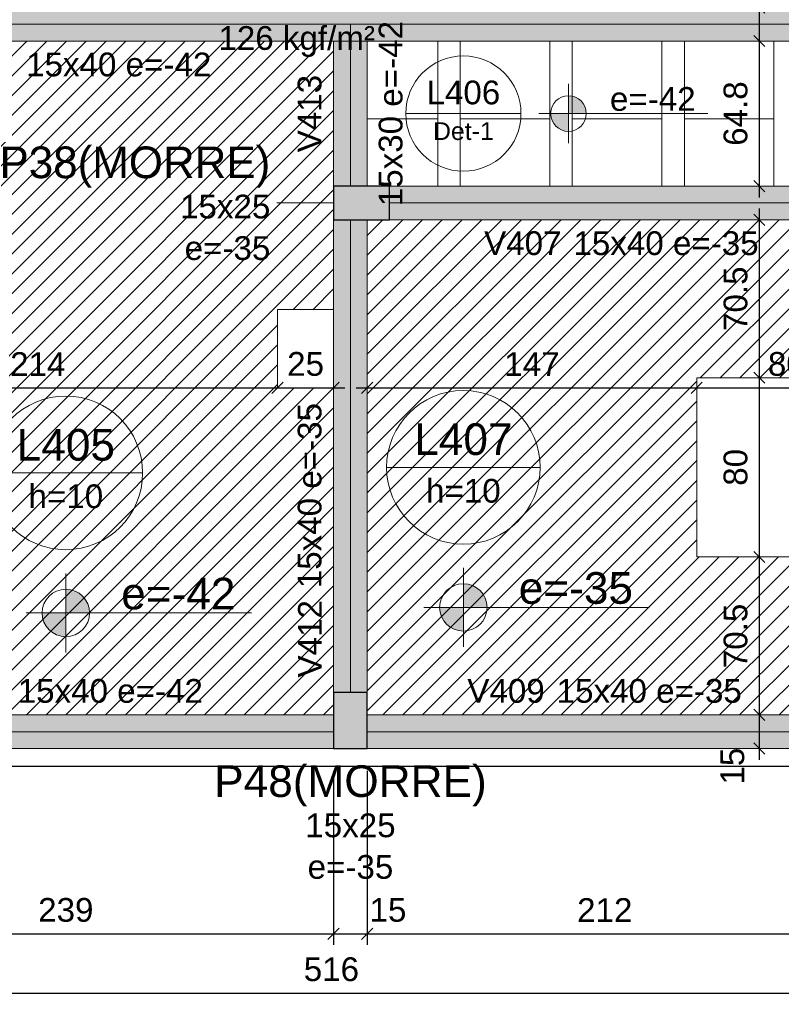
# Model space of a CAD drawing. Header units: millimetres. Extents: x 0 to 119, y 0 to 84.
# Tile 9 of 19: x 77 to 84, y 33 to 42. Entities that reach past the tile are written whole.
import ezdxf

# ---------------------------------------------------------------- set-up
doc = ezdxf.new("R2010")
doc.units = ezdxf.units.MM
doc.header["$MEASUREMENT"] = 0
doc.linetypes.add('NULL', pattern=[0])
doc.layers.get('0').update_dxf_attribs({"lineweight": 18})
for name, color, linetype, lineweight in [('FO-Cargas de parede', 15, 'Continuous', 5), ('FO-Cotas', 5, 'Continuous', 5), ('FO-Eixos', 5, 'Continuous', 5), ('FO-Hachura laje com elevação negativa', 31, 'Continuous', 5), ('FO-Hachura pilar que morre', 106, 'Continuous', 5), ('FO-Hachura viga', 43, 'Continuous', 5), ('FO-Hachuras das lajes', 1, 'Continuous', 20), ('FO-Pilares', 4, 'Continuous', 30), ('FO-Textos das lajes', 3, 'Continuous', 20), ('FO-Textos das vigas', 7, 'Continuous', 5), ('FO-Textos dos pilares', 7, 'Continuous', 5), ('FO-Vigas', 1, 'Continuous', 20)]:
    doc.layers.add(name, color=color, linetype=linetype, lineweight=lineweight)
doc.styles.add('Arial', font='txt')
doc.dimstyles.new('UM_50.000000', dxfattribs={"dimtxt": 0.18, "dimasz": 0.1, "dimexe": 0.1, "dimexo": 0.2, "dimgap": 0, "dimtad": 1, "dimtih": 1, "dimtoh": 1, "dimdec": 1, "dimlfac": 50, "dimzin": 0, "dimdsep": 46, "dimtxsty": 'Standard', "dimcen": 0.09, "dimdle": 0.1, "dimadec": 1, "dimazin": 2, "dimtfac": 1, "dimtdec": 4, "dimtofl": 0, "dimtmove": 0, "dimatfit": 3, "dimfxl": 1, "dimtolj": 1, "dimarcsym": 0})

# ---------------------------------------------------------------- blocks, each defined once
blk = doc.blocks.new('_Oblique')
at = {"color": 0, "linetype": 'ByBlock', "lineweight": -2}
blk.add_line((-0.5, -0.5), (0.5, 0.5), dxfattribs=at)
blk = doc.blocks.new('*D42')
at = {"layer": 'Defpoints', "color": 0}
for p in [(80.0582, 35.4736), (75.2782, 35.3156), (80.0582, 33.8204)]:
    blk.add_point(p, dxfattribs=at)
at = {"layer": 'FO-Cotas', "color": 0, "lineweight": -2}
for p, q in [((80.0582, 35.2736), (80.0582, 33.7204)), ((75.2782, 35.1156), (75.2782, 33.7204)), ((75.1782, 33.8204), (80.1582, 33.8204))]:
    blk.add_line(p, q, dxfattribs=at)
at = {"layer": 'FO-Cotas', "color": 0, "lineweight": -2, "xscale": 0.1, "yscale": 0.1, "zscale": 0.1, "rotation": 180}
blk.add_blockref('_Oblique', (75.2782, 33.8204), dxfattribs=at)
at = {"layer": 'FO-Cotas', "color": 0, "lineweight": -2, "xscale": 0.1, "yscale": 0.1, "zscale": 0.1}
blk.add_blockref('_Oblique', (80.0582, 33.8204), dxfattribs=at)
at = {"layer": 'FO-Cotas', "color": 7, "insert": (77.6682, 34.0322), "char_height": 0.2118, "attachment_point": 5, "rotation": 0.00573, "style": 'Arial'}
blk.add_mtext('\\A1;239', dxfattribs=at)
blk = doc.blocks.new('*D43')
at = {"layer": 'Defpoints', "color": 0}
for p in [(80.0582, 35.4736), (80.3582, 35.4736), (80.3582, 33.8204)]:
    blk.add_point(p, dxfattribs=at)
at = {"layer": 'FO-Cotas', "color": 0, "lineweight": -2}
for p, q in [((80.0582, 35.2736), (80.0582, 33.7204)), ((80.3582, 35.2736), (80.3582, 33.7204)), ((79.9582, 33.8204), (80.4582, 33.8204))]:
    blk.add_line(p, q, dxfattribs=at)
at = {"layer": 'FO-Cotas', "color": 0, "lineweight": -2, "xscale": 0.1, "yscale": 0.1, "zscale": 0.1, "rotation": 180}
blk.add_blockref('_Oblique', (80.0582, 33.8204), dxfattribs=at)
at = {"layer": 'FO-Cotas', "color": 0, "lineweight": -2, "xscale": 0.1, "yscale": 0.1, "zscale": 0.1}
blk.add_blockref('_Oblique', (80.3582, 33.8204), dxfattribs=at)
at = {"layer": 'FO-Cotas', "color": 7, "insert": (80.5435, 34.0322), "char_height": 0.2118, "attachment_point": 5, "rotation": 0.00573, "style": 'Arial'}
blk.add_mtext('\\A1;15', dxfattribs=at)
blk = doc.blocks.new('*D44')
at = {"layer": 'Defpoints', "color": 0}
for p in [(80.3582, 35.4736), (84.5986, 35.4738), (84.5986, 33.8204)]:
    blk.add_point(p, dxfattribs=at)
at = {"layer": 'FO-Cotas', "color": 0, "lineweight": -2}
for p, q in [((80.3582, 35.2736), (80.3582, 33.7204)), ((84.5986, 35.2738), (84.5986, 33.7204)), ((80.2582, 33.8204), (84.6986, 33.8204))]:
    blk.add_line(p, q, dxfattribs=at)
at = {"layer": 'FO-Cotas', "color": 0, "lineweight": -2, "xscale": 0.1, "yscale": 0.1, "zscale": 0.1, "rotation": 180}
blk.add_blockref('_Oblique', (80.3582, 33.8204), dxfattribs=at)
at = {"layer": 'FO-Cotas', "color": 0, "lineweight": -2, "xscale": 0.1, "yscale": 0.1, "zscale": 0.1}
blk.add_blockref('_Oblique', (84.5986, 33.8204), dxfattribs=at)
at = {"layer": 'FO-Cotas', "color": 7, "insert": (82.4784, 34.0322), "char_height": 0.2118, "attachment_point": 5, "rotation": 0.00573, "style": 'Arial'}
blk.add_mtext('\\A1;212', dxfattribs=at)
blk = doc.blocks.new('*D49')
at = {"layer": 'Defpoints', "color": 0}
for p in [(85.1986, 35.4738), (74.8784, 35.3156), (85.1986, 33.2909)]:
    blk.add_point(p, dxfattribs=at)
at = {"layer": 'FO-Cotas', "color": 0, "lineweight": -2}
for p, q in [((85.1986, 35.2738), (85.1986, 33.1909)), ((74.8784, 35.1156), (74.8784, 33.1909)), ((74.7784, 33.2909), (85.2986, 33.2909))]:
    blk.add_line(p, q, dxfattribs=at)
at = {"layer": 'FO-Cotas', "color": 0, "lineweight": -2, "xscale": 0.1, "yscale": 0.1, "zscale": 0.1, "rotation": 180}
blk.add_blockref('_Oblique', (74.8784, 33.2909), dxfattribs=at)
at = {"layer": 'FO-Cotas', "color": 0, "lineweight": -2, "xscale": 0.1, "yscale": 0.1, "zscale": 0.1}
blk.add_blockref('_Oblique', (85.1986, 33.2909), dxfattribs=at)
at = {"layer": 'FO-Cotas', "color": 7, "insert": (80.0385, 33.5027), "char_height": 0.2118, "attachment_point": 5, "rotation": 0.00573, "style": 'Arial'}
blk.add_mtext('\\A1;516', dxfattribs=at)
blk = doc.blocks.new('*D70')
at = {"layer": 'Defpoints', "color": 0}
for p in [(85.1986, 35.4738), (86.6108, 35.4738), (75.2782, 35.3156)]:
    blk.add_point(p, dxfattribs=at)
at = {"layer": 'FO-Cotas', "color": 0, "lineweight": -2}
for p, q in [((86.6108, 35.2156), (86.6108, 35.5738)), ((85.3986, 35.4738), (86.7108, 35.4738)), ((75.4782, 35.3156), (86.7108, 35.3156))]:
    blk.add_line(p, q, dxfattribs=at)
at = {"layer": 'FO-Cotas', "color": 0, "lineweight": -2, "xscale": 0.1, "yscale": 0.1, "zscale": 0.1}
for p, rotation in [((86.6108, 35.4738), 90), ((86.6108, 35.3156), 270)]:
    blk.add_blockref('_Oblique', p, dxfattribs=dict(at, rotation=rotation))
at = {"layer": 'FO-Cotas', "color": 7, "insert": (86.371, 35.118), "char_height": 0.2118, "attachment_point": 5, "rotation": 90, "style": 'Arial'}
blk.add_mtext('\\A1;7.9', dxfattribs=at)
blk = doc.blocks.new('*D90')
at = {"layer": 'Defpoints', "color": 0}
for p in [(85.1988, 70.1084), (87.1403, 70.1084), (75.2782, 35.3156)]:
    blk.add_point(p, dxfattribs=at)
at = {"layer": 'FO-Cotas', "color": 0, "lineweight": -2}
for p, q in [((87.1403, 35.2156), (87.1403, 70.2084)), ((85.3988, 70.1084), (87.2403, 70.1084)), ((75.4782, 35.3156), (87.2403, 35.3156))]:
    blk.add_line(p, q, dxfattribs=at)
at = {"layer": 'FO-Cotas', "color": 0, "lineweight": -2, "xscale": 0.1, "yscale": 0.1, "zscale": 0.1}
for p, rotation in [((87.1403, 70.1084), 90), ((87.1403, 35.3156), 270)]:
    blk.add_blockref('_Oblique', p, dxfattribs=dict(at, rotation=rotation))
at = {"layer": 'FO-Cotas', "color": 7, "insert": (86.9285, 52.712), "char_height": 0.2118, "attachment_point": 5, "rotation": 90, "style": 'Arial'}
blk.add_mtext('\\A1;1739.6', dxfattribs=at)
blk = doc.blocks.new('*D91')
at = {"layer": 'Defpoints', "color": 0}
for p in [(75.2782, 38.6932), (79.5582, 38.6932), (79.5582, 38.6932)]:
    blk.add_point(p, dxfattribs=at)
at = {"layer": 'FO-Cotas', "color": 0, "lineweight": -2}
blk.add_line((75.1782, 38.6932), (79.6582, 38.6932), dxfattribs=at)
at = {"layer": 'FO-Cotas', "color": 0, "lineweight": -2, "xscale": 0.1, "yscale": 0.1, "zscale": 0.1, "rotation": 180}
blk.add_blockref('_Oblique', (75.2782, 38.6932), dxfattribs=at)
at = {"layer": 'FO-Cotas', "color": 0, "lineweight": -2, "xscale": 0.1, "yscale": 0.1, "zscale": 0.1}
blk.add_blockref('_Oblique', (79.5582, 38.6932), dxfattribs=at)
at = {"layer": 'FO-Cotas', "color": 7, "insert": (77.4182, 38.905), "char_height": 0.2118, "attachment_point": 5, "rotation": 0.00573, "style": 'Arial'}
blk.add_mtext('\\A1;214', dxfattribs=at)
blk = doc.blocks.new('*D92')
at = {"layer": 'Defpoints', "color": 0}
for p in [(79.5582, 38.6932), (80.0582, 38.6932), (80.0582, 38.6932)]:
    blk.add_point(p, dxfattribs=at)
at = {"layer": 'FO-Cotas', "color": 0, "lineweight": -2}
blk.add_line((79.4582, 38.6932), (80.1582, 38.6932), dxfattribs=at)
at = {"layer": 'FO-Cotas', "color": 0, "lineweight": -2, "xscale": 0.1, "yscale": 0.1, "zscale": 0.1, "rotation": 180}
blk.add_blockref('_Oblique', (79.5582, 38.6932), dxfattribs=at)
at = {"layer": 'FO-Cotas', "color": 0, "lineweight": -2, "xscale": 0.1, "yscale": 0.1, "zscale": 0.1}
blk.add_blockref('_Oblique', (80.0582, 38.6932), dxfattribs=at)
at = {"layer": 'FO-Cotas', "color": 7, "insert": (79.8082, 38.905), "char_height": 0.2118, "attachment_point": 5, "rotation": 0.00573, "style": 'Arial'}
blk.add_mtext('\\A1;25', dxfattribs=at)
blk = doc.blocks.new('*D93')
at = {"layer": 'Defpoints', "color": 0}
for p in [(80.3582, 38.6932), (83.2988, 38.6932), (83.2988, 38.6932)]:
    blk.add_point(p, dxfattribs=at)
at = {"layer": 'FO-Cotas', "color": 0, "lineweight": -2}
blk.add_line((80.2582, 38.6932), (83.3988, 38.6932), dxfattribs=at)
at = {"layer": 'FO-Cotas', "color": 0, "lineweight": -2, "xscale": 0.1, "yscale": 0.1, "zscale": 0.1, "rotation": 180}
blk.add_blockref('_Oblique', (80.3582, 38.6932), dxfattribs=at)
at = {"layer": 'FO-Cotas', "color": 0, "lineweight": -2, "xscale": 0.1, "yscale": 0.1, "zscale": 0.1}
blk.add_blockref('_Oblique', (83.2988, 38.6932), dxfattribs=at)
at = {"layer": 'FO-Cotas', "color": 7, "insert": (81.8285, 38.905), "char_height": 0.2118, "attachment_point": 5, "rotation": 0.00573, "style": 'Arial'}
blk.add_mtext('\\A1;147', dxfattribs=at)
blk = doc.blocks.new('*D94')
at = {"layer": 'Defpoints', "color": 0}
for p in [(83.2988, 38.6932), (84.8988, 38.6932), (84.8988, 38.6932)]:
    blk.add_point(p, dxfattribs=at)
at = {"layer": 'FO-Cotas', "color": 0, "lineweight": -2}
blk.add_line((83.1988, 38.6932), (84.9988, 38.6932), dxfattribs=at)
at = {"layer": 'FO-Cotas', "color": 0, "lineweight": -2, "xscale": 0.1, "yscale": 0.1, "zscale": 0.1, "rotation": 180}
blk.add_blockref('_Oblique', (83.2988, 38.6932), dxfattribs=at)
at = {"layer": 'FO-Cotas', "color": 0, "lineweight": -2, "xscale": 0.1, "yscale": 0.1, "zscale": 0.1}
blk.add_blockref('_Oblique', (84.8988, 38.6932), dxfattribs=at)
at = {"layer": 'FO-Cotas', "color": 7, "insert": (84.0988, 38.905), "char_height": 0.2118, "attachment_point": 5, "rotation": 0.00573, "style": 'Arial'}
blk.add_mtext('\\A1;80', dxfattribs=at)
blk = doc.blocks.new('*D114')
at = {"layer": 'Defpoints', "color": 0}
for p in [(83.8582, 35.7736), (83.8582, 35.7736), (83.8582, 35.4736)]:
    blk.add_point(p, dxfattribs=at)
at = {"layer": 'FO-Cotas', "color": 0, "lineweight": -2}
blk.add_line((83.8582, 35.3736), (83.8582, 35.8736), dxfattribs=at)
at = {"layer": 'FO-Cotas', "color": 0, "lineweight": -2, "xscale": 0.1, "yscale": 0.1, "zscale": 0.1}
for p, rotation in [((83.8582, 35.7736), 90), ((83.8582, 35.4736), 270)]:
    blk.add_blockref('_Oblique', p, dxfattribs=dict(at, rotation=rotation))
at = {"layer": 'FO-Cotas', "color": 7, "insert": (83.6184, 35.3163), "char_height": 0.2118, "attachment_point": 5, "rotation": 90, "style": 'Arial'}
blk.add_mtext('\\A1;15', dxfattribs=at)
blk = doc.blocks.new('*D115')
at = {"layer": 'Defpoints', "color": 0}
for p in [(83.8582, 37.1834), (83.8582, 37.1834), (83.8582, 35.7736)]:
    blk.add_point(p, dxfattribs=at)
at = {"layer": 'FO-Cotas', "color": 0, "lineweight": -2}
blk.add_line((83.8582, 35.6736), (83.8582, 37.2834), dxfattribs=at)
at = {"layer": 'FO-Cotas', "color": 0, "lineweight": -2, "xscale": 0.1, "yscale": 0.1, "zscale": 0.1}
for p, rotation in [((83.8582, 37.1834), 90), ((83.8582, 35.7736), 270)]:
    blk.add_blockref('_Oblique', p, dxfattribs=dict(at, rotation=rotation))
at = {"layer": 'FO-Cotas', "color": 7, "insert": (83.6464, 36.4785), "char_height": 0.2118, "attachment_point": 5, "rotation": 90, "style": 'Arial'}
blk.add_mtext('\\A1;70.5', dxfattribs=at)
blk = doc.blocks.new('*D116')
at = {"layer": 'Defpoints', "color": 0}
for p in [(83.8582, 38.7834), (83.8582, 38.7834), (83.8582, 37.1834)]:
    blk.add_point(p, dxfattribs=at)
at = {"layer": 'FO-Cotas', "color": 0, "lineweight": -2}
blk.add_line((83.8582, 37.0834), (83.8582, 38.8834), dxfattribs=at)
at = {"layer": 'FO-Cotas', "color": 0, "lineweight": -2, "xscale": 0.1, "yscale": 0.1, "zscale": 0.1}
for p, rotation in [((83.8582, 38.7834), 90), ((83.8582, 37.1834), 270)]:
    blk.add_blockref('_Oblique', p, dxfattribs=dict(at, rotation=rotation))
at = {"layer": 'FO-Cotas', "color": 7, "insert": (83.6464, 37.9834), "char_height": 0.2118, "attachment_point": 5, "rotation": 90, "style": 'Arial'}
blk.add_mtext('\\A1;80', dxfattribs=at)
blk = doc.blocks.new('*D117')
at = {"layer": 'Defpoints', "color": 0}
for p in [(83.8582, 40.1932), (83.8582, 40.1932), (83.8582, 38.7834)]:
    blk.add_point(p, dxfattribs=at)
at = {"layer": 'FO-Cotas', "color": 0, "lineweight": -2}
blk.add_line((83.8582, 38.6834), (83.8582, 40.2932), dxfattribs=at)
at = {"layer": 'FO-Cotas', "color": 0, "lineweight": -2, "xscale": 0.1, "yscale": 0.1, "zscale": 0.1}
for p, rotation in [((83.8582, 40.1932), 90), ((83.8582, 38.7834), 270)]:
    blk.add_blockref('_Oblique', p, dxfattribs=dict(at, rotation=rotation))
at = {"layer": 'FO-Cotas', "color": 7, "insert": (83.6464, 39.4883), "char_height": 0.2118, "attachment_point": 5, "rotation": 90, "style": 'Arial'}
blk.add_mtext('\\A1;70.5', dxfattribs=at)
blk = doc.blocks.new('*D118')
at = {"layer": 'Defpoints', "color": 0}
for p in [(83.8582, 41.7884), (83.8582, 41.7884), (83.8582, 40.4932)]:
    blk.add_point(p, dxfattribs=at)
at = {"layer": 'FO-Cotas', "color": 0, "lineweight": -2}
blk.add_line((83.8582, 40.3932), (83.8582, 41.8884), dxfattribs=at)
at = {"layer": 'FO-Cotas', "color": 0, "lineweight": -2, "xscale": 0.1, "yscale": 0.1, "zscale": 0.1}
for p, rotation in [((83.8582, 41.7884), 90), ((83.8582, 40.4932), 270)]:
    blk.add_blockref('_Oblique', p, dxfattribs=dict(at, rotation=rotation))
at = {"layer": 'FO-Cotas', "color": 7, "insert": (83.6464, 41.1408), "char_height": 0.2118, "attachment_point": 5, "rotation": 90, "style": 'Arial'}
blk.add_mtext('\\A1;64.8', dxfattribs=at)
blk = doc.blocks.new('*D119')
at = {"layer": 'Defpoints', "color": 0}
for p in [(83.8582, 42.0884), (83.8582, 42.0884), (83.8582, 41.7884)]:
    blk.add_point(p, dxfattribs=at)
at = {"layer": 'FO-Cotas', "color": 0, "lineweight": -2}
blk.add_line((83.8582, 41.6884), (83.8582, 42.1884), dxfattribs=at)
at = {"layer": 'FO-Cotas', "color": 0, "lineweight": -2, "xscale": 0.1, "yscale": 0.1, "zscale": 0.1}
for p, rotation in [((83.8582, 42.0884), 90), ((83.8582, 41.7884), 270)]:
    blk.add_blockref('_Oblique', p, dxfattribs=dict(at, rotation=rotation))
at = {"layer": 'FO-Cotas', "color": 7, "insert": (83.6464, 42.2457), "char_height": 0.2118, "attachment_point": 5, "rotation": 90, "style": 'Arial'}
blk.add_mtext('\\A1;15', dxfattribs=at)

msp = doc.modelspace()

# ---------------------------------------------------------------- hatches: boundary and pattern name
at = {"layer": 'FO-Hachura laje com elevação negativa', "linetype": 'Continuous'}
h = msp.add_hatch(dxfattribs=at)
h.set_pattern_fill('ANSI31', color=31, style=0)
h.paths.add_polyline_path([(80.0582, 40.4932), (80.0582, 41.7884), (75.2782, 41.7884), (75.2782, 41.2884), (75.2782, 35.9154), (75.2782, 35.7736), (80.0582, 35.7736), (80.0582, 35.9736), (80.0582, 38.6932), (79.5582, 38.6932), (79.5582, 39.3932), (80.0582, 39.3932), (80.0582, 40.1932), (80.0582, 40.4732), (80.0582, 40.4932)])
h = msp.add_hatch(dxfattribs=at)
h.set_pattern_fill('ANSI31', color=31, style=0)
h.paths.add_polyline_path([(83.2988, 37.1834), (83.2988, 38.7834), (84.8988, 38.7834), (84.8988, 40.1932), (84.6982, 40.1932), (80.5582, 40.1932), (80.3582, 40.1932), (80.3582, 39.3932), (80.3582, 38.6932), (80.3582, 35.9736), (80.3582, 35.7736), (84.5986, 35.7736), (84.5986, 35.8736), (84.8988, 35.8736), (84.8988, 37.1834), (83.2988, 37.1834)])
at = {"layer": 'FO-Hachura pilar que morre', "linetype": 'Continuous'}
for points in [[(80.5582, 40.1932), (80.5582, 40.3432), (80.5582, 40.4932), (80.3082, 40.4932), (80.0582, 40.4932), (80.0582, 40.3432), (80.0582, 40.1932), (80.3082, 40.1932)], [(80.0582, 35.4736), (80.2082, 35.4736), (80.3582, 35.4736), (80.3582, 35.7236), (80.3582, 35.9736), (80.2082, 35.9736), (80.0582, 35.9736), (80.0582, 35.7236)]]:
    msp.add_hatch(color=106, dxfattribs=at).paths.add_polyline_path(points)
at = {"layer": 'FO-Hachura viga', "linetype": 'Continuous'}
for points in [[(80.2082, 42.0884), (80.2082, 42.0884), (75.2782, 42.0884), (75.2782, 41.7884), (80.2082, 41.7884), (80.2082, 42.0884)], [(85.0488, 41.9384), (85.0488, 41.9384), (84.8988, 42.0884), (80.2082, 42.0884), (80.2082, 41.7884), (84.8986, 41.7884), (85.0488, 41.9384)], [(80.3582, 41.7884), (80.3582, 41.7884), (80.2082, 41.9384), (80.0582, 41.7884), (80.0582, 40.4932), (80.3582, 40.4932), (80.3582, 41.7884)], [(84.6982, 40.4932), (84.6982, 40.4932), (80.5582, 40.4932), (80.5582, 40.1932), (84.6982, 40.1932), (84.6982, 40.4932)], [(80.3582, 40.1932), (80.3582, 40.1932), (80.0582, 40.1932), (80.0582, 39.3932), (80.3582, 39.3932), (80.3582, 40.1932)], [(80.358, 39.3932), (80.358, 39.3932), (80.058, 39.3932), (80.058, 38.6932), (80.358, 38.6932), (80.358, 39.3932)], [(80.3582, 38.6932), (80.3582, 38.6932), (80.0582, 38.6932), (80.0582, 35.9736), (80.3582, 35.9736), (80.3582, 38.6932)], [(80.0582, 35.7736), (80.0582, 35.7736), (75.2782, 35.7736), (75.2782, 35.4736), (80.0582, 35.4736), (80.0582, 35.7736)], [(80.3582, 35.7736), (80.3582, 35.7736), (80.3582, 35.4736), (84.5986, 35.4736), (84.5986, 35.7736), (80.3582, 35.7736)]]:
    msp.add_hatch(color=43, dxfattribs=at).paths.add_polyline_path(points)
at = {"layer": 'FO-Textos das lajes', "linetype": 'Continuous'}
for points in [[(82.1542, 41.1408), (82.313, 41.1408), (82.3076, 41.1819), (82.2917, 41.2202), (82.2665, 41.2531), (82.2336, 41.2784), (82.1953, 41.2942), (82.1542, 41.2996), (82.1542, 41.1408)], [(82.1542, 41.1408), (81.9953, 41.1408), (82.0007, 41.0997), (82.0166, 41.0614), (82.0418, 41.0285), (82.0747, 41.0032), (82.113, 40.9873), (82.1542, 40.9819), (82.1542, 41.1408)], [(81.2165, 36.7332), (81.4283, 36.7332), (81.4211, 36.788), (81.3999, 36.8391), (81.3663, 36.8829), (81.3224, 36.9166), (81.2713, 36.9378), (81.2165, 36.945), (81.2165, 36.7332)], [(77.6682, 36.6836), (77.88, 36.6836), (77.8728, 36.7384), (77.8516, 36.7895), (77.818, 36.8333), (77.7741, 36.867), (77.723, 36.8882), (77.6682, 36.8954), (77.6682, 36.6836)], [(81.2165, 36.7332), (81.0047, 36.7332), (81.0119, 36.6784), (81.0331, 36.6273), (81.0667, 36.5834), (81.1106, 36.5498), (81.1617, 36.5286), (81.2165, 36.5214), (81.2165, 36.7332)], [(77.6682, 36.6836), (77.4564, 36.6836), (77.4636, 36.6288), (77.4848, 36.5777), (77.5184, 36.5338), (77.5623, 36.5002), (77.6134, 36.479), (77.6682, 36.4718), (77.6682, 36.6836)]]:
    msp.add_hatch(color=3, dxfattribs=at).paths.add_polyline_path(points)

# ---------------------------------------------------------------- linework, layer by layer
at = {"layer": 'FO-Cotas', "linetype": 'Continuous'}
msp.add_line((80.0586, 40.3434), (79.5503, 40.3434), dxfattribs=at)
at = {"layer": 'FO-Eixos'}
for p, q in [((75.2782, 41.9384), (80.2082, 41.9384)), ((80.2082, 41.9384), (85.0488, 41.9384)), ((80.2082, 40.4932), (80.2082, 41.9384)), ((80.5582, 40.3432), (84.6982, 40.3432)), ((80.2082, 39.3932), (80.2082, 40.1932)), ((80.2082, 38.6932), (80.2082, 39.3932)), ((80.2082, 35.9736), (80.2082, 38.6932)), ((75.2782, 35.6236), (80.0582, 35.6236)), ((80.3582, 35.6236), (84.5986, 35.6236))]:
    msp.add_line(p, q, dxfattribs=at)
for points in [[(80.3586, 41.0934), (80.9886, 41.0934), (80.9886, 41.7884)], [(81.1886, 41.7884), (81.1886, 41.0934), (81.9886, 41.0934), (81.9886, 41.7884)], [(82.1886, 41.7884), (82.1886, 41.0934), (82.9886, 41.0934), (82.9886, 41.7884)], [(83.1886, 41.7884), (83.1886, 41.0934), (83.9886, 41.0934), (83.9886, 41.7884)], [(80.9886, 40.4934), (80.9886, 41.0934), (80.3586, 41.0934)], [(81.9886, 40.4934), (81.9886, 41.0934), (81.1886, 41.0934), (81.1886, 40.4934)], [(82.9886, 40.4934), (82.9886, 41.0934), (82.1886, 41.0934), (82.1886, 40.4934)], [(83.9886, 40.4934), (83.9886, 41.0934), (83.1886, 41.0934), (83.1886, 40.4934)]]:
    msp.add_lwpolyline(points, dxfattribs=at)
at = {"layer": 'FO-Hachuras das lajes'}
for p, q in [((80.9886, 40.4934), (80.9886, 41.7884)), ((81.1886, 40.4934), (81.1886, 41.7884)), ((81.9886, 40.4934), (81.9886, 41.7884)), ((82.1886, 40.4934), (82.1886, 41.7884)), ((82.9886, 40.4934), (82.9886, 41.7884)), ((83.1886, 40.4934), (83.1886, 41.7884)), ((83.9886, 40.4934), (83.9886, 41.7884))]:
    msp.add_line(p, q, dxfattribs=at)
at = {"layer": 'FO-Pilares'}
for points in [[(80.5582, 40.1932), (80.5582, 40.3432), (80.5582, 40.4932), (80.3082, 40.4932), (80.0582, 40.4932), (80.0582, 40.3432), (80.0582, 40.1932), (80.3082, 40.1932), (80.5582, 40.1932)], [(80.0582, 35.4736), (80.2082, 35.4736), (80.3582, 35.4736), (80.3582, 35.7236), (80.3582, 35.9736), (80.2082, 35.9736), (80.0582, 35.9736), (80.0582, 35.7236), (80.0582, 35.4736)]]:
    msp.add_lwpolyline(points, close=True, dxfattribs=at)
at = {"layer": 'FO-Textos das lajes'}
for p, q in [((82.1542, 41.4055), (82.1542, 40.876)), ((80.7025, 41.1408), (81.7306, 41.1408)), ((81.8894, 41.1408), (82.4189, 41.1408)), ((82.4189, 41.1408), (83.3976, 41.1408)), ((80.5311, 37.9834), (81.9019, 37.9834)), ((76.9828, 37.9338), (78.3536, 37.9338)), ((81.2165, 37.0862), (81.2165, 36.3802)), ((77.6682, 37.0366), (77.6682, 36.3306)), ((80.8635, 36.7332), (81.5695, 36.7332)), ((81.5695, 36.7332), (82.8745, 36.7332)), ((77.3152, 36.6836), (78.0212, 36.6836)), ((78.0212, 36.6836), (79.3262, 36.6836))]:
    msp.add_line(p, q, dxfattribs=at)
for centre, radius in [((81.2165, 41.1408), 0.5141), ((82.1542, 41.1408), 0.1588), ((81.2165, 37.9834), 0.6854), ((77.6682, 37.9338), 0.6854), ((81.2165, 36.7332), 0.2118), ((77.6682, 36.6836), 0.2118)]:
    msp.add_circle(centre, radius, dxfattribs=at)
at = {"layer": 'FO-Vigas'}
for p, q in [((75.2782, 41.7884), (80.2082, 41.7884)), ((80.0582, 40.4932), (80.0582, 41.7884)), ((80.2082, 41.7884), (84.8988, 41.7884)), ((80.3582, 40.4932), (80.3582, 41.7884)), ((80.5582, 40.4932), (84.6982, 40.4932)), ((80.0582, 39.3932), (80.0582, 40.1932)), ((80.3582, 39.3932), (80.3582, 40.1932)), ((80.5582, 40.1932), (84.6982, 40.1932)), ((79.5582, 39.3932), (80.0582, 39.3932)), ((79.5582, 38.6932), (79.5582, 39.3932)), ((80.0582, 38.6932), (80.0582, 39.3932)), ((80.3582, 38.6932), (80.3582, 39.3932)), ((83.2988, 38.7834), (84.8988, 38.7834)), ((83.2988, 37.1834), (83.2988, 38.7834)), ((79.5582, 38.6932), (80.0582, 38.6932)), ((80.0582, 35.9736), (80.0582, 38.6932)), ((80.3582, 35.9736), (80.3582, 38.6932)), ((83.2988, 37.1834), (84.8988, 37.1834)), ((75.2782, 35.7736), (80.0582, 35.7736)), ((80.3582, 35.7736), (84.5986, 35.7736)), ((75.2782, 35.4736), (80.0582, 35.4736)), ((80.3582, 35.4736), (84.5986, 35.4736))]:
    msp.add_line(p, q, dxfattribs=at)

# ---------------------------------------------------------------- texts
at = {"layer": 'FO-Cargas de parede', "linetype": 'NULL', "insert": (79.7286, 41.6454), "char_height": 0.2118, "width": 2.73999, "attachment_point": 8, "line_spacing_factor": 0.798, "style": 'Arial'}
msp.add_mtext('126 kgf/m²', dxfattribs=at)
at = {"layer": 'FO-Textos das lajes', "linetype": 'NULL', "line_spacing_factor": 0.798, "style": 'Arial'}
for s, insert, char_height, width, attachment_point in [('L406', (81.2166, 41.2203), 0.2118, 1.290273, 8), ('e=-42', (82.5246, 41.1623), 0.2118, 1.499561, 7), ('Det-1', (81.2166, 40.9028), 0.15885, 1.075937, 8), ('L405', (77.6686, 38.0396), 0.2824, 1.735195, 8), ('L407', (81.2166, 38.0896), 0.2824, 1.735195, 8), ('h=10', (77.6686, 37.6163), 0.2118, 1.306416, 8), ('h=10', (81.2166, 37.6653), 0.2118, 1.306416, 8), ('e=-42', (78.1626, 36.7116), 0.2824, 2.01665, 7), ('e=-35', (81.7106, 36.7616), 0.2824, 2.01665, 7)]:
    msp.add_mtext(s, dxfattribs=dict(at, insert=insert, char_height=char_height, width=width, attachment_point=attachment_point))
at = {"layer": 'FO-Textos das vigas', "linetype": 'NULL', "char_height": 0.2118, "rotation": 90.00021, "line_spacing_factor": 0.798, "style": 'Arial'}
for s, insert, width, attachment_point in [('15x30 e=-42', (80.6757, 41.1404), 3.240977, 8), ('V413', (79.9527, 41.1404), 1.354561, 8), ('15x40 e=-35', (79.9527, 36.9044), 3.240977, 7), ('V412', (79.9527, 36.7984), 1.354561, 9)]:
    msp.add_mtext(s, dxfattribs=dict(at, insert=insert, width=width, attachment_point=attachment_point))
at = {"layer": 'FO-Textos das vigas', "linetype": 'NULL', "char_height": 0.2118, "line_spacing_factor": 0.798, "style": 'Arial'}
for s, insert, width, attachment_point in [('15x40 e=-42', (77.3136, 41.4703), 3.240977, 7), ('V407', (82.0926, 39.8753), 1.354561, 9), ('15x40 e=-35', (82.1986, 39.8753), 3.240977, 7), ('15x40 e=-42', (77.2386, 35.8793), 3.240977, 7), ('V409', (81.9426, 35.8793), 1.354561, 9), ('15x40 e=-35', (82.0486, 35.8793), 3.240977, 7)]:
    msp.add_mtext(s, dxfattribs=dict(at, insert=insert, width=width, attachment_point=attachment_point))
at = {"layer": 'FO-Textos dos pilares', "linetype": 'NULL', "line_spacing_factor": 0.798, "style": 'Arial'}
for s, insert, char_height, width, attachment_point in [('P38(MORRE)', (79.4936, 40.4794), 0.2824, 4.810635, 9), ('15x25', (79.4936, 40.2023), 0.2118, 1.580273, 9), ('e=-35', (79.4936, 39.8313), 0.2118, 1.499561, 9), ('P48(MORRE)', (80.2086, 34.9564), 0.2824, 4.810635, 8), ('15x25', (80.2086, 34.6793), 0.2118, 1.580273, 8), ('e=-35', (80.2086, 34.3083), 0.2118, 1.499561, 8)]:
    msp.add_mtext(s, dxfattribs=dict(at, insert=insert, char_height=char_height, width=width, attachment_point=attachment_point))

# ---------------------------------------------------------------- dimensions: what is measured, and where the dimension line sits
at = {"layer": 'FO-Cotas'}
for base, p1, p2, override, picture, middle in [((87.1403, 70.1084), (75.2782, 35.3156), (85.1988, 70.1084), {"dimtxt": 0.2118, "dimasz": 0.1, "dimexe": 0.1, "dimexo": 0.2, "dimtad": 1, "dimtih": 0, "dimtoh": 0, "dimdec": 1, "dimlfac": 50, "dimzin": 8, "dimtxsty": 'Arial', "dimblk": 'Oblique', "dimblk1": 'Oblique', "dimblk2": 'Oblique', "dimsah": 1, "dimdle": 0.1, "dimse1": 0, "dimse2": 0, "dimclrt": 7, "dimadec": 1, "dimazin": 3, "dimtmove": 2, "dimldrblk": 'Oblique'}, '*D90', (86.9285, 52.712)), ((83.8582, 42.0884), (83.8582, 41.7884), (83.8582, 42.0884), {"dimtxt": 0.2118, "dimasz": 0.1, "dimexe": 0.1, "dimexo": 0.2, "dimtad": 1, "dimtih": 0, "dimtoh": 0, "dimdec": 1, "dimlfac": 50, "dimzin": 8, "dimtxsty": 'Arial', "dimblk": 'Oblique', "dimblk1": 'Oblique', "dimblk2": 'Oblique', "dimsah": 1, "dimdle": 0.1, "dimse1": 1, "dimse2": 1, "dimclrt": 7, "dimadec": 1, "dimazin": 3, "dimtmove": 2, "dimldrblk": 'Oblique'}, '*D119', (83.6464, 42.2457)), ((83.8582, 41.7884), (83.8582, 40.4932), (83.8582, 41.7884), {"dimtxt": 0.2118, "dimasz": 0.1, "dimexe": 0.1, "dimexo": 0.2, "dimtad": 1, "dimtih": 0, "dimtoh": 0, "dimdec": 1, "dimlfac": 50, "dimzin": 8, "dimtxsty": 'Arial', "dimblk": 'Oblique', "dimblk1": 'Oblique', "dimblk2": 'Oblique', "dimsah": 1, "dimdle": 0.1, "dimse1": 1, "dimse2": 1, "dimclrt": 7, "dimadec": 1, "dimazin": 3, "dimtmove": 2, "dimldrblk": 'Oblique'}, '*D118', (83.6464, 41.1408)), ((83.8582, 40.1932), (83.8582, 38.7834), (83.8582, 40.1932), {"dimtxt": 0.2118, "dimasz": 0.1, "dimexe": 0.1, "dimexo": 0.2, "dimtad": 1, "dimtih": 0, "dimtoh": 0, "dimdec": 1, "dimlfac": 50, "dimzin": 8, "dimtxsty": 'Arial', "dimblk": 'Oblique', "dimblk1": 'Oblique', "dimblk2": 'Oblique', "dimsah": 1, "dimdle": 0.1, "dimse1": 1, "dimse2": 1, "dimclrt": 7, "dimadec": 1, "dimazin": 3, "dimtmove": 2, "dimldrblk": 'Oblique'}, '*D117', (83.6464, 39.4883)), ((83.8582, 38.7834), (83.8582, 37.1834), (83.8582, 38.7834), {"dimtxt": 0.2118, "dimasz": 0.1, "dimexe": 0.1, "dimexo": 0.2, "dimtad": 1, "dimtih": 0, "dimtoh": 0, "dimdec": 1, "dimlfac": 50, "dimzin": 8, "dimtxsty": 'Arial', "dimblk": 'Oblique', "dimblk1": 'Oblique', "dimblk2": 'Oblique', "dimsah": 1, "dimdle": 0.1, "dimse1": 1, "dimse2": 1, "dimclrt": 7, "dimadec": 1, "dimazin": 3, "dimtmove": 2, "dimldrblk": 'Oblique'}, '*D116', (83.6464, 37.9834)), ((83.8582, 37.1834), (83.8582, 35.7736), (83.8582, 37.1834), {"dimtxt": 0.2118, "dimasz": 0.1, "dimexe": 0.1, "dimexo": 0.2, "dimtad": 1, "dimtih": 0, "dimtoh": 0, "dimdec": 1, "dimlfac": 50, "dimzin": 8, "dimtxsty": 'Arial', "dimblk": 'Oblique', "dimblk1": 'Oblique', "dimblk2": 'Oblique', "dimsah": 1, "dimdle": 0.1, "dimse1": 1, "dimse2": 1, "dimclrt": 7, "dimadec": 1, "dimazin": 3, "dimtmove": 2, "dimldrblk": 'Oblique'}, '*D115', (83.6464, 36.4785)), ((83.8582, 35.7736), (83.8582, 35.4736), (83.8582, 35.7736), {"dimtxt": 0.2118, "dimasz": 0.1, "dimexe": 0.1, "dimexo": 0.2, "dimtad": 1, "dimtih": 0, "dimtoh": 0, "dimdec": 1, "dimlfac": 50, "dimzin": 8, "dimtxsty": 'Arial', "dimblk": 'Oblique', "dimblk1": 'Oblique', "dimblk2": 'Oblique', "dimsah": 1, "dimdle": 0.1, "dimse1": 1, "dimse2": 1, "dimclrt": 7, "dimadec": 1, "dimazin": 3, "dimtmove": 2, "dimldrblk": 'Oblique'}, '*D114', (83.6184, 35.3163)), ((86.6108, 35.4738), (75.2782, 35.3156), (85.1986, 35.4738), {"dimtxt": 0.2118, "dimasz": 0.1, "dimexe": 0.1, "dimexo": 0.2, "dimtad": 1, "dimtih": 0, "dimtoh": 0, "dimdec": 1, "dimlfac": 50, "dimzin": 8, "dimtxsty": 'Arial', "dimblk": 'Oblique', "dimblk1": 'Oblique', "dimblk2": 'Oblique', "dimsah": 1, "dimdle": 0.1, "dimse1": 0, "dimse2": 0, "dimclrt": 7, "dimadec": 1, "dimazin": 3, "dimtmove": 2, "dimldrblk": 'Oblique'}, '*D70', (86.371, 35.118))]:
    dim = msp.add_linear_dim(base=base, p1=p1, p2=p2, angle=90, dimstyle='UM_50.000000', override=override, dxfattribs=at)
    dim.commit()
    dim.dimension.update_dxf_attribs({"geometry": picture, "text_midpoint": middle, "dimtype": 160, "text_rotation": 90})
for base, p1, p2, override, picture, middle in [((79.5582, 38.6932), (75.2782, 38.6932), (79.5582, 38.6932), {"dimtxt": 0.2118, "dimasz": 0.1, "dimexe": 0.1, "dimexo": 0.2, "dimtad": 1, "dimtih": 0, "dimtoh": 0, "dimdec": 1, "dimlfac": 50, "dimzin": 8, "dimtxsty": 'Arial', "dimblk": 'Oblique', "dimblk1": 'Oblique', "dimblk2": 'Oblique', "dimsah": 1, "dimdle": 0.1, "dimse1": 1, "dimse2": 1, "dimclrt": 7, "dimadec": 1, "dimazin": 3, "dimtmove": 2, "dimldrblk": 'Oblique'}, '*D91', (77.4182, 38.905)), ((80.0582, 38.6932), (79.5582, 38.6932), (80.0582, 38.6932), {"dimtxt": 0.2118, "dimasz": 0.1, "dimexe": 0.1, "dimexo": 0.2, "dimtad": 1, "dimtih": 0, "dimtoh": 0, "dimdec": 1, "dimlfac": 50, "dimzin": 8, "dimtxsty": 'Arial', "dimblk": 'Oblique', "dimblk1": 'Oblique', "dimblk2": 'Oblique', "dimsah": 1, "dimdle": 0.1, "dimse1": 1, "dimse2": 1, "dimclrt": 7, "dimadec": 1, "dimazin": 3, "dimtmove": 2, "dimldrblk": 'Oblique'}, '*D92', (79.8082, 38.905)), ((83.2988, 38.6932), (80.3582, 38.6932), (83.2988, 38.6932), {"dimtxt": 0.2118, "dimasz": 0.1, "dimexe": 0.1, "dimexo": 0.2, "dimtad": 1, "dimtih": 0, "dimtoh": 0, "dimdec": 1, "dimlfac": 50, "dimzin": 8, "dimtxsty": 'Arial', "dimblk": 'Oblique', "dimblk1": 'Oblique', "dimblk2": 'Oblique', "dimsah": 1, "dimdle": 0.1, "dimse1": 1, "dimse2": 1, "dimclrt": 7, "dimadec": 1, "dimazin": 3, "dimtmove": 2, "dimldrblk": 'Oblique'}, '*D93', (81.8285, 38.905)), ((84.8988, 38.6932), (83.2988, 38.6932), (84.8988, 38.6932), {"dimtxt": 0.2118, "dimasz": 0.1, "dimexe": 0.1, "dimexo": 0.2, "dimtad": 1, "dimtih": 0, "dimtoh": 0, "dimdec": 1, "dimlfac": 50, "dimzin": 8, "dimtxsty": 'Arial', "dimblk": 'Oblique', "dimblk1": 'Oblique', "dimblk2": 'Oblique', "dimsah": 1, "dimdle": 0.1, "dimse1": 1, "dimse2": 1, "dimclrt": 7, "dimadec": 1, "dimazin": 3, "dimtmove": 2, "dimldrblk": 'Oblique'}, '*D94', (84.0988, 38.905)), ((85.1986, 33.2909), (74.8784, 35.3156), (85.1986, 35.4738), {"dimtxt": 0.2118, "dimasz": 0.1, "dimexe": 0.1, "dimexo": 0.2, "dimtad": 1, "dimtih": 0, "dimtoh": 0, "dimdec": 1, "dimlfac": 50, "dimzin": 8, "dimtxsty": 'Arial', "dimblk": 'Oblique', "dimblk1": 'Oblique', "dimblk2": 'Oblique', "dimsah": 1, "dimdle": 0.1, "dimse1": 0, "dimse2": 0, "dimclrt": 7, "dimadec": 1, "dimazin": 3, "dimtmove": 2, "dimldrblk": 'Oblique'}, '*D49', (80.0385, 33.5027)), ((80.0582, 33.8204), (75.2782, 35.3156), (80.0582, 35.4736), {"dimtxt": 0.2118, "dimasz": 0.1, "dimexe": 0.1, "dimexo": 0.2, "dimtad": 1, "dimtih": 0, "dimtoh": 0, "dimdec": 1, "dimlfac": 50, "dimzin": 8, "dimtxsty": 'Arial', "dimblk": 'Oblique', "dimblk1": 'Oblique', "dimblk2": 'Oblique', "dimsah": 1, "dimdle": 0.1, "dimse1": 0, "dimse2": 0, "dimclrt": 7, "dimadec": 1, "dimazin": 3, "dimtmove": 2, "dimldrblk": 'Oblique'}, '*D42', (77.6682, 34.0322)), ((80.3582, 33.8204), (80.0582, 35.4736), (80.3582, 35.4736), {"dimtxt": 0.2118, "dimasz": 0.1, "dimexe": 0.1, "dimexo": 0.2, "dimtad": 1, "dimtih": 0, "dimtoh": 0, "dimdec": 1, "dimlfac": 50, "dimzin": 8, "dimtxsty": 'Arial', "dimblk": 'Oblique', "dimblk1": 'Oblique', "dimblk2": 'Oblique', "dimsah": 1, "dimdle": 0.1, "dimse1": 0, "dimse2": 0, "dimclrt": 7, "dimadec": 1, "dimazin": 3, "dimtmove": 2, "dimldrblk": 'Oblique'}, '*D43', (80.5435, 34.0322)), ((84.5986, 33.8204), (80.3582, 35.4736), (84.5986, 35.4738), {"dimtxt": 0.2118, "dimasz": 0.1, "dimexe": 0.1, "dimexo": 0.2, "dimtad": 1, "dimtih": 0, "dimtoh": 0, "dimdec": 1, "dimlfac": 50, "dimzin": 8, "dimtxsty": 'Arial', "dimblk": 'Oblique', "dimblk1": 'Oblique', "dimblk2": 'Oblique', "dimsah": 1, "dimdle": 0.1, "dimse1": 0, "dimse2": 0, "dimclrt": 7, "dimadec": 1, "dimazin": 3, "dimtmove": 2, "dimldrblk": 'Oblique'}, '*D44', (82.4784, 34.0322))]:
    dim = msp.add_linear_dim(base=base, p1=p1, p2=p2, dimstyle='UM_50.000000', override=override, dxfattribs=at)
    dim.commit()
    dim.dimension.update_dxf_attribs({"geometry": picture, "text_midpoint": middle, "dimtype": 160, "text_rotation": 0.00573})

doc.saveas('drawing.dxf')
